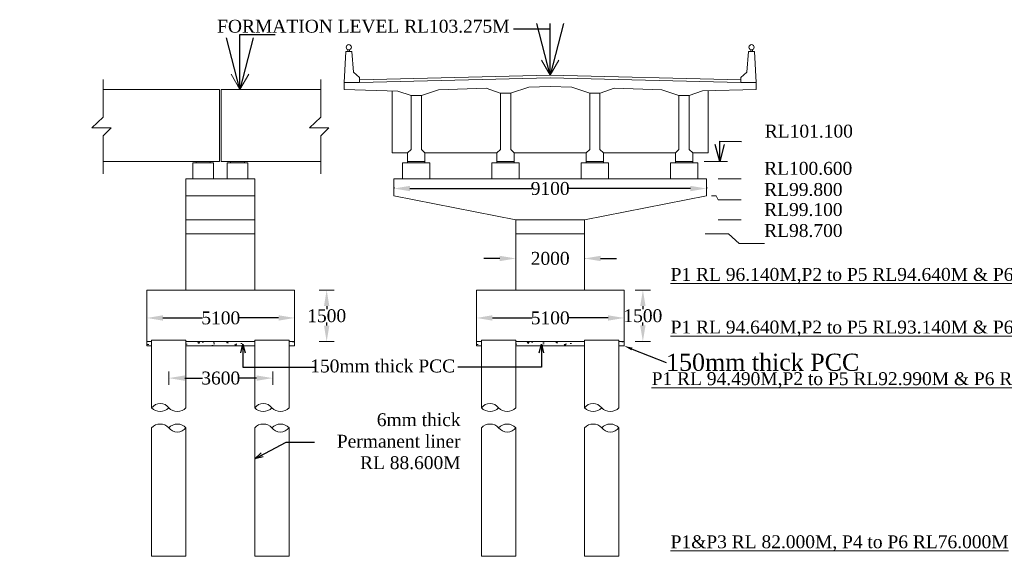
# Model space of a CAD drawing. Header units: millimetres. Extents: x -20950785 to 389010297, y -11535949 to 14056629.
# Tile 155 of 256: x 12201460 to 12258769, y -1570208 to -1538982. Entities that reach past the tile are written whole.
import ezdxf
from ezdxf import colors
from ezdxf.entities.mleader import LeaderData, LeaderLine
from ezdxf.math import Vec2, Vec3

# ---------------------------------------------------------------- set-up
doc = ezdxf.new("R2010")
doc.units = ezdxf.units.MM
doc.header["$LTSCALE"] = 60
doc.header["$MEASUREMENT"] = 0
doc.styles.add('style1', font='txt.shx', dxfattribs={"height": 1})
doc.dimstyles.get("Standard").update_dxf_attribs({"dimtxt": 400, "dimasz": 215, "dimexe": 0.18, "dimexo": 0.0625, "dimgap": 0.09, "dimtad": 0, "dimtih": 1, "dimtoh": 1, "dimdec": 0, "dimzin": 4, "dimdsep": 46, "dimtxsty": 'Standard', "dimblk": 'OPEN90', "dimcen": 0, "dimadec": 0, "dimazin": 1, "dimtfac": 1, "dimtdec": 0, "dimtix": 1, "dimtofl": 0, "dimtmove": 0, "dimatfit": 3, "dimldrblk": 'OPEN30', "dimfxl": 1, "dimtolj": 1, "dimtzin": 0, "dimarcsym": 0})

# ---------------------------------------------------------------- blocks, each defined once
blk = doc.blocks.new('*D696')
at = {"color": 0, "linetype": 'Continuous', "lineweight": -2, "transparency": 16777216}
for p, q in [((12219328, -1554715), (12219328, -1554715)), ((12219328, -1555650), (12219328, -1555832)), ((12219328, -1556779), (12219328, -1556596)), ((12219328, -1557714), (12219328, -1557714))]:
    blk.add_line(p, q, dxfattribs=at)
at = {"color": 0, "linetype": 'Continuous', "lineweight": 9, "transparency": 16777216}
for points in [[(12219172, -1555650), (12219484, -1555650), (12219328, -1554715)], [(12219172, -1556779), (12219484, -1556779), (12219328, -1557714)]]:
    blk.add_solid(points, dxfattribs=at)
at = {"layer": 'Defpoints', "color": 0, "linetype": 'Continuous', "lineweight": 9, "transparency": 16777216}
for p in [(12219328, -1554715), (12219328, -1557714), (12219328, -1557714)]:
    blk.add_point(p, dxfattribs=at)
at = {"color": 0, "linetype": 'Continuous', "lineweight": 9, "transparency": 16777216, "insert": (12219328, -1556214), "char_height": 500, "attachment_point": 5}
blk.add_mtext('\\A1;{\\fTimes New Roman|b0|i0|c0|p18;\\H1.5x;1500}', dxfattribs=at)
blk = doc.blocks.new('*D697')
at = {"color": 0, "linetype": 'Continuous', "lineweight": -2, "transparency": 16777216}
for p, q in [((12228041, -1556339), (12228041, -1556339)), ((12228976, -1556339), (12231279, -1556339)), ((12235703, -1556339), (12233401, -1556339)), ((12236638, -1556339), (12236638, -1556339))]:
    blk.add_line(p, q, dxfattribs=at)
at = {"color": 0, "linetype": 'Continuous', "lineweight": 9, "transparency": 16777216}
for points in [[(12228976, -1556183), (12228976, -1556495), (12228041, -1556339)], [(12235703, -1556183), (12235703, -1556495), (12236638, -1556339)]]:
    blk.add_solid(points, dxfattribs=at)
at = {"layer": 'Defpoints', "color": 0, "linetype": 'Continuous', "lineweight": 9, "transparency": 16777216}
for p in [(12228041, -1556339), (12236638, -1556339), (12236638, -1556339)]:
    blk.add_point(p, dxfattribs=at)
at = {"color": 0, "linetype": 'Continuous', "lineweight": 9, "transparency": 16777216, "insert": (12232340, -1556339), "char_height": 500, "attachment_point": 5}
blk.add_mtext('\\A1;{\\fTimes New Roman|b0|i0|c0|p18;\\H1.5x;5100}', dxfattribs=at)
blk = doc.blocks.new('*D700')
at = {"color": 0, "linetype": 'Continuous', "lineweight": -2, "transparency": 16777216}
for p, q in [((12208865, -1556339), (12208865, -1556339)), ((12209800, -1556339), (12212103, -1556339)), ((12216528, -1556339), (12214225, -1556339)), ((12217463, -1556339), (12217463, -1556339))]:
    blk.add_line(p, q, dxfattribs=at)
at = {"color": 0, "linetype": 'Continuous', "lineweight": 9, "transparency": 16777216}
for points in [[(12209800, -1556183), (12209800, -1556495), (12208865, -1556339)], [(12216528, -1556183), (12216528, -1556495), (12217463, -1556339)]]:
    blk.add_solid(points, dxfattribs=at)
at = {"layer": 'Defpoints', "color": 0, "linetype": 'Continuous', "lineweight": 9, "transparency": 16777216}
for p in [(12208865, -1556339), (12217463, -1556339), (12217463, -1556339)]:
    blk.add_point(p, dxfattribs=at)
at = {"color": 0, "linetype": 'Continuous', "lineweight": 9, "transparency": 16777216, "insert": (12213164, -1556339), "char_height": 500, "attachment_point": 5}
blk.add_mtext('\\A1;{\\fTimes New Roman|b0|i0|c0|p18;\\H1.5x;5100}', dxfattribs=at)
blk = doc.blocks.new('*D677')
at = {"color": 0, "linetype": 'Continuous', "lineweight": -2, "transparency": 16777216}
for p, q in [((12237732, -1554713), (12237732, -1554713)), ((12237732, -1555648), (12237732, -1555831)), ((12237732, -1556777), (12237732, -1556594)), ((12237732, -1557712), (12237732, -1557712))]:
    blk.add_line(p, q, dxfattribs=at)
at = {"color": 0, "linetype": 'Continuous', "lineweight": 9, "transparency": 16777216}
for points in [[(12237576, -1555648), (12237888, -1555648), (12237732, -1554713)], [(12237576, -1556777), (12237888, -1556777), (12237732, -1557712)]]:
    blk.add_solid(points, dxfattribs=at)
at = {"layer": 'Defpoints', "color": 0, "linetype": 'Continuous', "lineweight": 9, "transparency": 16777216}
for p in [(12237732, -1554713), (12237732, -1557712), (12237732, -1557712)]:
    blk.add_point(p, dxfattribs=at)
at = {"color": 0, "linetype": 'Continuous', "lineweight": 9, "transparency": 16777216, "insert": (12237732, -1556213), "char_height": 500, "attachment_point": 5}
blk.add_mtext('\\A1;{\\fTimes New Roman|b0|i0|c0|p18;\\H1.5x;1500}', dxfattribs=at)
blk = doc.blocks.new('*D690')
at = {"color": 0, "linetype": 'Continuous', "lineweight": -2, "transparency": 16777216}
for p, q in [((12223239, -1548735), (12223239, -1548807)), ((12224174, -1548807), (12231271, -1548807)), ((12240499, -1548807), (12233403, -1548807)), ((12241434, -1548735), (12241434, -1548807))]:
    blk.add_line(p, q, dxfattribs=at)
at = {"color": 0, "linetype": 'Continuous', "lineweight": 9, "transparency": 16777216}
for points in [[(12224174, -1548651), (12224174, -1548963), (12223239, -1548807)], [(12240499, -1548651), (12240499, -1548963), (12241434, -1548807)]]:
    blk.add_solid(points, dxfattribs=at)
at = {"layer": 'Defpoints', "color": 0, "linetype": 'Continuous', "lineweight": 9, "transparency": 16777216}
for p in [(12223239, -1548735), (12241434, -1548735), (12241434, -1548807)]:
    blk.add_point(p, dxfattribs=at)
at = {"color": 0, "linetype": 'Continuous', "lineweight": 9, "transparency": 16777216, "insert": (12232337, -1548807), "char_height": 500, "attachment_point": 5}
blk.add_mtext('\\A1;{\\fTimes New Roman|b0|i0|c0|p18;\\H1.5x;9100}', dxfattribs=at)
blk = doc.blocks.new('*D691')
at = {"color": 0, "linetype": 'Continuous', "lineweight": -2, "transparency": 16777216}
for p, q in [((12229402, -1552876), (12228467, -1552876)), ((12230337, -1552876), (12230337, -1552876)), ((12234336, -1552861), (12234336, -1552876)), ((12235271, -1552876), (12236206, -1552876))]:
    blk.add_line(p, q, dxfattribs=at)
at = {"color": 0, "linetype": 'Continuous', "lineweight": 9, "transparency": 16777216}
for points in [[(12229402, -1552720), (12229402, -1553032), (12230337, -1552876)], [(12235271, -1552720), (12235271, -1553032), (12234336, -1552876)]]:
    blk.add_solid(points, dxfattribs=at)
at = {"layer": 'Defpoints', "color": 0, "linetype": 'Continuous', "lineweight": 9, "transparency": 16777216}
for p in [(12230337, -1552876), (12234336, -1552861), (12234336, -1552876)]:
    blk.add_point(p, dxfattribs=at)
at = {"color": 0, "linetype": 'Continuous', "lineweight": 9, "transparency": 16777216, "insert": (12232337, -1552876), "char_height": 500, "attachment_point": 5}
blk.add_mtext('\\A1;{\\fTimes New Roman|b0|i0|c0|p18;\\H1.5x;2000}', dxfattribs=at)
blk = doc.blocks.new('*D685')
at = {"color": 0, "linetype": 'Continuous', "lineweight": -2, "transparency": 16777216}
for p, q in [((12210139, -1559839), (12210139, -1559839)), ((12211074, -1559839), (12212097, -1559839)), ((12215250, -1559839), (12214227, -1559839)), ((12216185, -1559839), (12216185, -1559839))]:
    blk.add_line(p, q, dxfattribs=at)
at = {"color": 0, "linetype": 'Continuous', "lineweight": 9, "transparency": 16777216}
for points in [[(12211074, -1559683), (12211074, -1559995), (12210139, -1559839)], [(12215250, -1559683), (12215250, -1559995), (12216185, -1559839)]]:
    blk.add_solid(points, dxfattribs=at)
at = {"layer": 'Defpoints', "color": 0, "linetype": 'Continuous', "lineweight": 9, "transparency": 16777216}
for p in [(12210139, -1559839), (12216185, -1559839), (12216185, -1559839)]:
    blk.add_point(p, dxfattribs=at)
at = {"color": 0, "linetype": 'Continuous', "lineweight": 9, "transparency": 16777216, "insert": (12213162, -1559839), "char_height": 500, "attachment_point": 5}
blk.add_mtext('\\A1;{\\fTimes New Roman|b0|i0|c0|p18;\\H1.5x;3600}', dxfattribs=at)

msp = doc.modelspace()

# ---------------------------------------------------------------- hatches: boundary and pattern name
at = {"linetype": 'Continuous', "lineweight": 9}
h = msp.add_hatch(color=256, dxfattribs=at)
h.dxf.hatch_style = 1
h.paths.add_polyline_path([(12212538.62, -1547235.24), (12212538.62, -1547315.21), (12211738.86, -1547315.21), (12211738.86, -1547235.24)])
h = msp.add_hatch(color=256, dxfattribs=at)
h.dxf.hatch_style = 1
h.paths.add_polyline_path([(12214538.01, -1547235.24), (12214538.01, -1547315.21), (12213738.25, -1547315.21), (12213738.25, -1547235.24)])
h = msp.add_hatch(color=256, dxfattribs=at)
h.dxf.hatch_style = 1
h.paths.add_polyline_path([(12224539.09, -1547313.21), (12224539.09, -1547235.24), (12224039.24, -1547235.24), (12224039.24, -1547313.21)])
h.paths.add_polyline_path([(12224539.09, -1547313.21), (12225038.94, -1547313.21), (12225038.94, -1547235.24), (12224539.09, -1547235.24)])
h = msp.add_hatch(color=256, dxfattribs=at)
h.dxf.hatch_style = 1
h.paths.add_polyline_path([(12229737.51, -1547313.21), (12229737.51, -1547235.24), (12229237.67, -1547235.24), (12229237.67, -1547313.21)])
h.paths.add_polyline_path([(12229737.51, -1547313.21), (12230237.36, -1547313.21), (12230237.36, -1547235.24), (12229737.51, -1547235.24)])
h = msp.add_hatch(color=256, dxfattribs=at)
h.dxf.hatch_style = 1
h.paths.add_polyline_path([(12229737.51, -1547313.21), (12229737.51, -1547235.24), (12229237.67, -1547235.24), (12229237.67, -1547313.21)])
h.paths.add_polyline_path([(12229737.51, -1547313.21), (12230237.36, -1547313.21), (12230237.36, -1547235.24), (12229737.51, -1547235.24)])
h = msp.add_hatch(color=256, dxfattribs=at)
h.dxf.hatch_style = 1
h.paths.add_polyline_path([(12234935.94, -1547313.21), (12234935.94, -1547235.24), (12234436.09, -1547235.24), (12234436.09, -1547313.21)])
h.paths.add_polyline_path([(12234935.94, -1547313.21), (12235435.79, -1547313.21), (12235435.79, -1547235.24), (12234935.94, -1547235.24)])
h = msp.add_hatch(color=256, dxfattribs=at)
h.dxf.hatch_style = 1
h.paths.add_polyline_path([(12234935.94, -1547313.21), (12234935.94, -1547235.24), (12234436.09, -1547235.24), (12234436.09, -1547313.21)])
h.paths.add_polyline_path([(12234935.94, -1547313.21), (12235435.79, -1547313.21), (12235435.79, -1547235.24), (12234935.94, -1547235.24)])
h = msp.add_hatch(color=256, dxfattribs=at)
h.dxf.hatch_style = 1
h.paths.add_polyline_path([(12240134.37, -1547313.21), (12240134.37, -1547235.24), (12239634.52, -1547235.24), (12239634.52, -1547313.21)])
h.paths.add_polyline_path([(12240134.37, -1547313.21), (12240634.22, -1547313.21), (12240634.22, -1547235.24), (12240134.37, -1547235.24)])
h = msp.add_hatch(color=256, dxfattribs=at)
h.dxf.hatch_style = 1
h.paths.add_polyline_path([(12240134.37, -1547313.21), (12240134.37, -1547235.24), (12239634.52, -1547235.24), (12239634.52, -1547313.21)])
h.paths.add_polyline_path([(12240134.37, -1547313.21), (12240634.22, -1547313.21), (12240634.22, -1547235.24), (12240134.37, -1547235.24)])
at = {"linetype": 'Continuous', "lineweight": 9, "ltscale": 2}
h = msp.add_hatch(dxfattribs=at)
h.set_pattern_fill('AR-CONC', color=256, scale=150)
h.set_pattern_definition([(50, (4171931.6, -426283.4), (1075.89027, -94.1282), [112.5, -1237.5]), (355, (4171931.6, -426283.4), (-208.127, 1128.2882), [90, -990]), (100.451444, (4172021.2, -426291.2), (867.76327, 1034.15999), [95.61029, -1051.71317]), (46.1842, (4171931.6, -425983.4), (1600.862, -248.27892), [168.75, -1856.25]), (96.635635, (4172065, -426004), (1401.99292, 1461.1779), [143.4155, -1577.57064]), (351.184164, (4171931.6, -425983.4), (1401.99292, 1461.1779), [135, -1485]), (21, (4172081.6, -426058.4), (895.36058, -603.92834), [112.5, -1237.5]), (326, (4172081.6, -426058.4), (364.973, 1087.72507), [90, -990]), (71.451445, (4172156.2, -426108.7), (1260.33357, 483.79673), [95.61029, -1051.71317]), (37.5, (4171931.6, -426283.36), (18.239783, 499.34078), [0, -978, 0, -1005, 0, -993.75]), (7.5, (4171931.6, -426283.36), (394.604306, 591.617568), [0, -573, 0, -955.5, 0, -378.75]), (327.5, (4171597.1, -426283.36), (800.733654, -33.832308), [0, -375, 0, -1170, 0, -1552.5]), (317.5, (4171447.1, -426283.36), (874.779254, 150.157473), [0, -487.5, 0, -777, 0, -1102.5])])
h.paths.add_polyline_path([(12209139.64, -1557713.61), (12208865.23, -1557713.61), (12208865.23, -1557963.61), (12209139.64, -1557963.61)])
h.paths.add_polyline_path([(12215137.83, -1557713.61), (12211139.04, -1557713.61), (12211139.04, -1557963.61), (12215137.83, -1557963.61)])
h.paths.add_polyline_path([(12217462.63, -1557713.61), (12217137.23, -1557713.61), (12217137.23, -1557963.61), (12217462.63, -1557963.61)])
h = msp.add_hatch(dxfattribs=at)
h.set_pattern_fill('AR-CONC', color=256, scale=150)
h.set_pattern_definition([(50, (4191107.5, -426283.4), (1075.89027, -94.1282), [112.5, -1237.5]), (355, (4191107.5, -426283.4), (-208.127, 1128.2882), [90, -990]), (100.451444, (4191197.1, -426291.2), (867.76327, 1034.15999), [95.61029, -1051.71317]), (46.1842, (4191107.5, -425983.4), (1600.862, -248.27892), [168.75, -1856.25]), (96.635635, (4191240.9, -426004), (1401.99292, 1461.1779), [143.4155, -1577.57064]), (351.184164, (4191107.5, -425983.4), (1401.99292, 1461.1779), [135, -1485]), (21, (4191257.5, -426058.4), (895.36058, -603.92834), [112.5, -1237.5]), (326, (4191257.5, -426058.4), (364.973, 1087.72507), [90, -990]), (71.451445, (4191332.1, -426108.7), (1260.33357, 483.79673), [95.61029, -1051.71317]), (37.5, (4191107.46, -426283.36), (18.239783, 499.34078), [0, -978, 0, -1005, 0, -993.75]), (7.5, (4191107.46, -426283.36), (394.604306, 591.617568), [0, -573, 0, -955.5, 0, -378.75]), (327.5, (4190772.96, -426283.36), (800.733654, -33.832308), [0, -375, 0, -1170, 0, -1552.5]), (317.5, (4190622.96, -426283.36), (874.779254, 150.157473), [0, -487.5, 0, -777, 0, -1102.5])])
h.paths.add_polyline_path([(12228315.51, -1557713.61), (12228041.1, -1557713.61), (12228041.1, -1557963.61), (12228315.51, -1557963.61)])
h.paths.add_polyline_path([(12234313.7, -1557713.61), (12230314.91, -1557713.61), (12230314.91, -1557963.61), (12234313.7, -1557963.61)])
h.paths.add_polyline_path([(12236638.5, -1557713.61), (12236313.09, -1557713.61), (12236313.09, -1557963.61), (12236638.5, -1557963.61)])

# ---------------------------------------------------------------- linework, layer by layer
at = {"linetype": 'Continuous', "lineweight": 9}
for p, q in [((12220340.36, -1542636.63), (12220440.33, -1540837.17)), ((12220790.22, -1540837.17), (12220440.33, -1540837.17)), ((12220565.29, -1540837.17), (12220565.29, -1540728.74)), ((12220665.26, -1540837.17), (12220665.26, -1540728.74)), ((12220890.19, -1542036.81), (12220790.22, -1540837.17)), ((12243783.27, -1542036.81), (12243883.24, -1540837.17)), ((12243883.24, -1540837.17), (12244233.13, -1540837.17)), ((12244008.2, -1540837.17), (12244008.2, -1540728.74)), ((12244108.17, -1540837.17), (12244108.17, -1540728.74)), ((12244333.1, -1542636.63), (12244233.13, -1540837.17)), ((12232336.73, -1542210.71), (12231827.44, -1541332.14)), ((12232336.73, -1542210.71), (12232846.02, -1541332.14)), ((12214279.64, -1543036.51), (12213770.35, -1542157.94)), ((12214279.64, -1543036.51), (12214788.93, -1542157.94)), ((12221240.08, -1542336.72), (12220890.19, -1542036.81)), ((12243433.37, -1542336.72), (12243783.27, -1542036.81)), ((12206311.5, -1542460.4), (12206311.5, -1544645.74)), ((12218990.86, -1542460.4), (12218990.86, -1544645.74)), ((12221240.08, -1542636.63), (12220340.36, -1542636.63)), ((12221240.08, -1542636.63), (12221240.08, -1542336.72)), ((12243433.37, -1542636.63), (12243433.37, -1542336.72)), ((12243433.37, -1542636.63), (12244333.1, -1542636.63)), ((12213098.45, -1543036.51), (12206311.5, -1543036.51)), ((12213098.45, -1547235.24), (12213098.45, -1543036.51)), ((12213178.42, -1547235.24), (12213178.42, -1543036.51)), ((12213178.42, -1543036.51), (12218990.86, -1543036.51)), ((12220340.36, -1543036.51), (12223467.06, -1543132.56)), ((12223139.51, -1546735.39), (12223139.51, -1543122.5)), ((12229434.94, -1543249.6), (12230034.76, -1543249.6)), ((12229437.6, -1546535.45), (12229437.6, -1543249.6)), ((12230037.42, -1546535.45), (12230037.42, -1543248.71)), ((12234636.03, -1546535.45), (12234636.03, -1543248.05)), ((12234638.7, -1543248.93), (12235238.51, -1543248.93)), ((12235235.85, -1546535.45), (12235235.85, -1543248.93)), ((12241208.92, -1543130.61), (12244333.1, -1543036.51)), ((12241533.95, -1546735.39), (12241533.95, -1543120.82)), ((12224239.18, -1546535.45), (12224239.18, -1543389.94)), ((12224240.84, -1543390.49), (12224840.65, -1543390.49)), ((12224839, -1546535.45), (12224839, -1543390.49)), ((12239834.46, -1546535.45), (12239834.46, -1543388.82)), ((12239834.46, -1543388.82), (12240434.28, -1543388.82)), ((12240434.28, -1546535.45), (12240434.28, -1543388.82)), ((12206311.5, -1544645.74), (12205657.7, -1545270.3)), ((12218990.86, -1544645.74), (12218337.06, -1545270.3)), ((12205657.7, -1545270.3), (12206782.36, -1545270.3)), ((12206782.36, -1545270.3), (12206311.5, -1545744.16)), ((12218337.06, -1545270.3), (12219461.72, -1545270.3)), ((12219461.72, -1545270.3), (12218990.86, -1545744.16)), ((12206311.5, -1545744.16), (12206311.5, -1547951.74)), ((12218990.86, -1545744.16), (12218990.86, -1547951.74)), ((12224039.24, -1546735.39), (12223139.51, -1546735.39)), ((12224039.24, -1546735.39), (12224239.18, -1546535.45)), ((12224039.24, -1547235.24), (12224039.24, -1546735.39)), ((12224839, -1546535.45), (12225038.94, -1546735.39)), ((12225038.94, -1547235.24), (12225038.94, -1546735.39)), ((12229237.67, -1546735.39), (12225038.94, -1546735.39)), ((12229237.67, -1546735.39), (12229437.6, -1546535.45)), ((12229237.67, -1547235.24), (12229237.67, -1546735.39)), ((12230037.42, -1546535.45), (12230237.36, -1546735.39)), ((12230237.36, -1547235.24), (12230237.36, -1546735.39)), ((12234436.09, -1546735.39), (12230237.36, -1546735.39)), ((12234436.09, -1546735.39), (12234636.03, -1546535.45)), ((12234436.09, -1547235.24), (12234436.09, -1546735.39)), ((12235235.85, -1546535.45), (12235435.79, -1546735.39)), ((12235435.79, -1547235.24), (12235435.79, -1546735.39)), ((12239634.52, -1546735.39), (12235435.79, -1546735.39)), ((12239634.52, -1546735.39), (12239834.46, -1546535.45)), ((12239634.52, -1547235.24), (12239634.52, -1546735.39)), ((12240434.28, -1546535.45), (12240634.22, -1546735.39)), ((12240634.22, -1547235.24), (12240634.22, -1546735.39)), ((12241533.95, -1546735.39), (12240634.22, -1546735.39)), ((12213098.45, -1547235.24), (12206311.5, -1547235.24)), ((12211538.92, -1548234.94), (12211538.92, -1547315.21)), ((12212738.56, -1548234.94), (12212738.56, -1547315.21)), ((12213178.42, -1547235.24), (12218990.86, -1547235.24)), ((12213538.31, -1548234.94), (12213538.31, -1547315.21)), ((12214737.95, -1548234.94), (12214737.95, -1547315.21)), ((12224039.24, -1547313.21), (12224039.24, -1547235.24)), ((12224539.09, -1547235.24), (12224039.24, -1547235.24)), ((12224039.24, -1547235.24), (12225038.94, -1547235.24)), ((12225038.94, -1547313.21), (12225038.94, -1547235.24)), ((12229237.67, -1547313.21), (12229237.67, -1547235.24)), ((12229237.67, -1547313.21), (12229237.67, -1547235.24)), ((12229737.51, -1547235.24), (12229237.67, -1547235.24)), ((12229237.67, -1547235.24), (12230237.36, -1547235.24)), ((12230237.36, -1547313.21), (12230237.36, -1547235.24)), ((12230237.36, -1547313.21), (12230237.36, -1547235.24)), ((12234436.09, -1547313.21), (12234436.09, -1547235.24)), ((12234436.09, -1547313.21), (12234436.09, -1547235.24)), ((12234935.94, -1547235.24), (12234436.09, -1547235.24)), ((12234436.09, -1547235.24), (12235435.79, -1547235.24)), ((12235435.79, -1547313.21), (12235435.79, -1547235.24)), ((12235435.79, -1547313.21), (12235435.79, -1547235.24)), ((12239634.52, -1547313.21), (12239634.52, -1547235.24)), ((12239634.52, -1547313.21), (12239634.52, -1547235.24)), ((12240134.37, -1547235.24), (12239634.52, -1547235.24)), ((12239634.52, -1547235.24), (12240634.22, -1547235.24)), ((12240634.22, -1547313.21), (12240634.22, -1547235.24)), ((12240634.22, -1547313.21), (12240634.22, -1547235.24)), ((12241308.61, -1547235.24), (12242654.98, -1547235.24)), ((12211139.04, -1554714.51), (12211139.04, -1548234.94)), ((12215137.83, -1554714.51), (12215137.83, -1548234.94)), ((12242108.37, -1548234.94), (12243454.74, -1548234.94)), ((12230337.33, -1550634.21), (12223239.48, -1549234.63)), ((12234336.12, -1550634.21), (12241433.98, -1549234.63)), ((12241717.77, -1549234.63), (12242001.55, -1549234.63)), ((12242001.55, -1549234.63), (12242108.37, -1549464.53)), ((12242108.37, -1549464.53), (12243454.74, -1549464.53)), ((12230337.33, -1554714.51), (12230337.33, -1550634.21)), ((12234336.12, -1554714.51), (12234336.12, -1550634.21)), ((12242108.37, -1550634.21), (12243454.74, -1550634.21)), ((12241366.85, -1551433.97), (12242713.21, -1551433.97)), ((12242713.21, -1551433.97), (12243327.53, -1552007.47)), ((12243327.53, -1552007.47), (12244819.21, -1552007.47)), ((12217462.63, -1554714.51), (12208865.23, -1554714.51)), ((12208865.23, -1557963.61), (12208865.23, -1554714.51)), ((12217462.63, -1557963.61), (12217462.63, -1554714.51)), ((12218885.79, -1554714.51), (12219770.02, -1554714.51)), ((12236638.5, -1554714.51), (12228041.1, -1554714.51)), ((12228041.1, -1557963.61), (12228041.1, -1554714.51)), ((12236638.5, -1557963.61), (12236638.5, -1554714.51)), ((12237289.55, -1554712.99), (12238173.78, -1554712.99)), ((12211139.04, -1557638.61), (12209139.64, -1557638.61)), ((12209139.64, -1561568.02), (12209139.64, -1557638.61)), ((12211139.04, -1561568.02), (12211139.04, -1557638.61)), ((12217137.23, -1557638.61), (12215137.83, -1557638.61)), ((12215137.83, -1561568.02), (12215137.83, -1557638.61)), ((12217137.23, -1561568.02), (12217137.23, -1557638.61)), ((12228337.94, -1561568.02), (12228337.94, -1557638.61)), ((12230337.33, -1557638.61), (12228337.94, -1557638.61)), ((12230337.33, -1561568.02), (12230337.33, -1557638.61)), ((12234336.12, -1561568.02), (12234336.12, -1557638.61)), ((12236335.52, -1557638.61), (12234336.12, -1557638.61)), ((12236335.52, -1561568.02), (12236335.52, -1557638.61)), ((12209139.64, -1557713.61), (12208865.23, -1557713.61)), ((12209139.64, -1557963.61), (12208865.23, -1557963.61)), ((12215137.83, -1557713.61), (12211139.04, -1557713.61)), ((12215137.83, -1557963.61), (12211139.04, -1557963.61)), ((12217462.63, -1557713.61), (12217137.23, -1557713.61)), ((12217462.63, -1557963.61), (12217137.23, -1557963.61)), ((12218885.79, -1557713.61), (12219770.02, -1557713.61)), ((12228337.94, -1557713.61), (12228041.1, -1557713.61)), ((12228315.51, -1557713.61), (12228041.1, -1557713.61)), ((12228315.51, -1557963.61), (12228041.1, -1557963.61)), ((12234313.7, -1557713.61), (12230314.91, -1557713.61)), ((12234336.12, -1557713.61), (12230337.33, -1557713.61)), ((12234336.12, -1557963.61), (12230337.33, -1557963.61)), ((12236638.5, -1557713.61), (12236313.09, -1557713.61)), ((12236638.5, -1557713.61), (12236335.52, -1557713.61)), ((12236638.5, -1557963.61), (12236335.52, -1557963.61)), ((12237289.55, -1557712.08), (12238173.78, -1557712.08)), ((12209139.64, -1570208.43), (12209139.64, -1562724.33)), ((12211139.04, -1570208.43), (12211139.04, -1562724.33)), ((12215137.83, -1570208.43), (12215137.83, -1562724.33)), ((12217137.23, -1570208.43), (12217137.23, -1562724.33)), ((12228337.94, -1570208.43), (12228337.94, -1562724.33)), ((12230337.33, -1570208.43), (12230337.33, -1562724.33)), ((12234336.12, -1570208.43), (12234336.12, -1562724.33)), ((12236335.52, -1570208.43), (12236335.52, -1562724.33)), ((12211139.04, -1570208.43), (12209139.64, -1570208.43)), ((12211139.04, -1570208.43), (12209139.64, -1570208.43)), ((12217137.23, -1570208.43), (12215137.83, -1570208.43)), ((12217137.23, -1570208.43), (12215137.83, -1570208.43)), ((12230337.33, -1570208.43), (12228337.94, -1570208.43)), ((12230337.33, -1570208.43), (12228337.94, -1570208.43)), ((12236335.52, -1570208.43), (12234336.12, -1570208.43)), ((12236335.52, -1570208.43), (12234336.12, -1570208.43))]:
    msp.add_line(p, q, dxfattribs=at)
at = {"linetype": 'Continuous', "lineweight": 9, "ltscale": 1000}
for p, q in [((12220340.36, -1542636.63), (12220340.36, -1543036.51)), ((12244333.1, -1542636.63), (12244333.1, -1543036.51)), ((12223739.33, -1547313.21), (12223739.33, -1548234.94)), ((12223739.33, -1547313.21), (12223739.33, -1548234.94)), ((12225338.84, -1547313.21), (12225338.84, -1548234.94)), ((12225338.84, -1547313.21), (12225338.84, -1548234.94)), ((12228937.76, -1547313.21), (12228937.76, -1548234.94)), ((12228937.76, -1547313.21), (12228937.76, -1548234.94)), ((12230537.27, -1547313.21), (12230537.27, -1548234.94)), ((12230537.27, -1547313.21), (12230537.27, -1548234.94)), ((12234136.18, -1547313.21), (12234136.18, -1548234.94)), ((12234136.18, -1547313.21), (12234136.18, -1548234.94)), ((12235735.7, -1547313.21), (12235735.7, -1548234.94)), ((12235735.7, -1547313.21), (12235735.7, -1548234.94)), ((12239334.61, -1547313.21), (12239334.61, -1548234.94)), ((12239334.61, -1547313.21), (12239334.61, -1548234.94)), ((12240934.13, -1547313.21), (12240934.13, -1548234.94)), ((12240934.13, -1547313.21), (12240934.13, -1548234.94)), ((12223239.48, -1548234.94), (12223239.48, -1549234.63)), ((12241433.98, -1548234.94), (12241433.98, -1549234.63))]:
    msp.add_line(p, q, dxfattribs=at)
at = {"linetype": 'Continuous', "lineweight": 9, "ltscale": 100}
for p, q in [((12212738.56, -1547315.21), (12211538.92, -1547315.21)), ((12214737.95, -1547315.21), (12213538.31, -1547315.21)), ((12215137.83, -1548234.94), (12211139.04, -1548234.94)), ((12215137.83, -1549234.63), (12211139.04, -1549234.63)), ((12215137.83, -1550634.21), (12211139.04, -1550634.21)), ((12234336.12, -1550634.21), (12230337.33, -1550634.21)), ((12215137.83, -1551433.97), (12211139.04, -1551433.97)), ((12234336.12, -1551433.97), (12230337.33, -1551433.97)), ((12215163.33, -1554714.51), (12211164.53, -1554714.51)), ((12234339.19, -1554714.51), (12230340.4, -1554714.51))]:
    msp.add_line(p, q, dxfattribs=at)
at = {"linetype": 'Continuous', "lineweight": 9, "ltscale": 5000}
for p, q in [((12223739.33, -1547313.21), (12225338.84, -1547313.21)), ((12224039.24, -1547235.24), (12225038.94, -1547235.24)), ((12228937.76, -1547313.21), (12230537.27, -1547313.21)), ((12229237.67, -1547235.24), (12230237.36, -1547235.24)), ((12229237.67, -1547235.24), (12230237.36, -1547235.24)), ((12234136.18, -1547313.21), (12235735.7, -1547313.21)), ((12234436.09, -1547235.24), (12235435.79, -1547235.24)), ((12234436.09, -1547235.24), (12235435.79, -1547235.24)), ((12239334.61, -1547313.21), (12240934.13, -1547313.21)), ((12239634.52, -1547235.24), (12240634.22, -1547235.24)), ((12239634.52, -1547235.24), (12240634.22, -1547235.24)), ((12223239.48, -1548234.94), (12241433.98, -1548234.94)), ((12230337.33, -1550634.21), (12234336.12, -1550634.21)), ((12230337.33, -1551433.97), (12234336.12, -1551433.97))]:
    msp.add_line(p, q, dxfattribs=at)
at = {"linetype": 'Continuous', "lineweight": 9, "ltscale": 2}
for p, q in [((12210139.34, -1559448.31), (12210139.34, -1560230.08)), ((12216184.65, -1559448.31), (12216184.65, -1560230.08))]:
    msp.add_line(p, q, dxfattribs=at)
at = {"linetype": 'Continuous', "lineweight": 9}
for points in [[(12221240.08, -1542486.63), (12232336.73, -1542210.71), (12243458.27, -1542487.25)], [(12221240.08, -1542636.63), (12232336.73, -1542360.71), (12243433.37, -1542636.63)], [(12223467.06, -1543132.56), (12224240.84, -1543390.49), (12224840.65, -1543390.49), (12225832.01, -1543060.04)], [(12225832.01, -1543060.04), (12228610.63, -1542974.83)], [(12228610.63, -1542974.83), (12229434.94, -1543249.6), (12230034.76, -1543249.6), (12231086.89, -1542898.89)], [(12231086.89, -1542898.89), (12232336.73, -1542860.56), (12233587.82, -1542898.64)], [(12233587.82, -1542898.64), (12234638.7, -1543248.93), (12235238.51, -1543248.93), (12236063.34, -1542973.99)], [(12236063.34, -1542973.99), (12238843.86, -1543058.62)], [(12238843.86, -1543058.62), (12239834.46, -1543388.82), (12240434.28, -1543388.82), (12241208.92, -1543130.61)]]:
    msp.add_lwpolyline(points, dxfattribs=at)
for points in [[(12212538.62, -1547235.24), (12211738.86, -1547235.24), (12211738.86, -1547315.21), (12212538.62, -1547315.21)], [(12214538.01, -1547235.24), (12213738.25, -1547235.24), (12213738.25, -1547315.21), (12214538.01, -1547315.21)]]:
    msp.add_lwpolyline(points, close=True, dxfattribs=at)
for centre in [(12220615.27, -1540585.44), (12244058.18, -1540585.44)]:
    msp.add_circle(centre, 151.76, dxfattribs=at)
for centre, radius, start, end in [((12209639.49, -1561939.17), 622.58, 36.5948428, 143.4051572), ((12209639.49, -1561077.67), 700.21, 224.4507698, 315.5492302), ((12210639.19, -1561092.56), 689.86, 223.5673734, 316.4326266), ((12215637.68, -1561939.17), 622.58, 36.5948428, 143.4051572), ((12215637.68, -1561077.67), 700.21, 224.4507698, 315.5492302), ((12216637.38, -1561092.56), 689.86, 223.5673734, 316.4326266), ((12228837.79, -1561939.17), 622.58, 36.5948428, 143.4051572), ((12228837.79, -1561077.67), 700.21, 224.4507698, 315.5492302), ((12229837.48, -1561092.56), 689.86, 223.5673734, 316.4326266), ((12234835.97, -1561939.17), 622.58, 36.5948428, 143.4051572), ((12234835.97, -1561077.67), 700.21, 224.4507698, 315.5492302), ((12235835.67, -1561092.56), 689.86, 223.5673734, 316.4326266), ((12209639.49, -1563199.79), 689.86, 43.5673735, 136.4326264), ((12210639.19, -1563214.69), 700.21, 44.4507698, 135.5492302), ((12210639.19, -1562353.18), 622.58, 216.5948428, 323.4051572), ((12215637.68, -1563199.79), 689.86, 43.5673735, 136.4326264), ((12216637.38, -1563214.69), 700.21, 44.4507698, 135.5492302), ((12216637.38, -1562353.18), 622.58, 216.5948428, 323.4051572), ((12228837.79, -1563199.79), 689.86, 43.5673735, 136.4326264), ((12229837.48, -1563214.69), 700.21, 44.4507698, 135.5492302), ((12229837.48, -1562353.18), 622.58, 216.5948428, 323.4051572), ((12234835.97, -1563199.79), 689.86, 43.5673735, 136.4326265), ((12235835.67, -1563214.69), 700.21, 44.4507698, 135.5492302), ((12235835.67, -1562353.18), 622.58, 216.5948428, 323.4051572)]:
    msp.add_arc(centre, radius, start, end, dxfattribs=at)

# ---------------------------------------------------------------- texts
at = {"linetype": 'Continuous', "lineweight": 9, "insert": (12229974.41, -1539370.2), "char_height": 750, "attachment_point": 6}
msp.add_mtext('{\\fTimes New Roman|b0|i0|c0|p18;FORMATION LEVEL RL103.275M }', dxfattribs=at)
at = {"linetype": 'Continuous', "lineweight": 9, "char_height": 750}
for s, insert, width, attachment_point in [('\\pi2917.05681;{\\fTimes New Roman|b0|i0|c0|p18;\\LCertified that the boring details  shown are correct.}', (10475118.14, -1543620.32, -17483.87), 28256.2477, 1), ('\\pi2917.05681;{\\fTimes New Roman|b0|i0|c0|p18;\\LCertified that the boring details  shown are correct.}', (11725062.51, -1543620.32, -17483.87), 28256.2477, 1), ('{\\fTimes New Roman|b0|i0|c0|p18;150mm thick PCC}', (12226805.27, -1559137.32), 8975.6824, 6), ('{\\fTimes New Roman|b0|i0|c0|p18;6mm thick Permanent liner \\PRL 88.600M}', (12227122.84, -1563517.75), 8975.6824, 6)]:
    msp.add_mtext(s, dxfattribs=dict(at, insert=insert, width=width, attachment_point=attachment_point))
at = {"linetype": 'Continuous', "lineweight": 9, "attachment_point": 1, "style": 'style1'}
for s, insert, char_height, width in [('{\\fTimes New Roman|b0|i0|c0|p18;\\H0.7236x;RL101.100  \\H1.38197x;                 }', (12244828.23, -1545091.74), 1036.4865, 1111.7691), ('{\\fTimes New Roman|b0|i0|c0|p18;\\H0.7236x;RL100.600\\H1.38197x;                 }', (12244791.84, -1547256.31), 1036.4865, 1111.7691), ('{\\fTimes New Roman|b0|i0|c0|p18;\\H0.7236x;RL99.800  \\H1.38199x;                    }', (12244791.84, -1548485.91), 1036.4865, 4922.325), ('{\\fTimes New Roman|b0|i0|c0|p18;\\H0.7236x;\\LP1 RL 96.140M,P2 to P5 RL94.640M\\H1x; & P6 RL 95.640M    \\H1.38197x;            }', (12239348.03, -1553429.2), 1036.48649, 26022.657), ('{\\fTimes New Roman|b0|i0|c0|p18;\\H0.7236x;\\LP1 RL 94.640M,P2 to P5 RL93.140M & P6 RL 94.140M    \\H1.38197x;            }', (12239348.03, -1556492.74), 1036.48649, 26022.657), ('{\\fTimes New Roman|b0|i0|c0|p18;\\H0.7236x;\\LP1 RL 94.490M,P2 to P5 RL92.990M & P6 RL 93.990M    \\H1.38197x;            }', (12238243.55, -1559495.14), 1036.48649, 26022.657), ('{\\fTimes New Roman|b0|i0|c0|p18;\\H0.7236x;\\LP1&P3 RL 82.000M, P4 to P6 RL76.000M  \\H1.38197x;            }', (12239348.03, -1568987.56), 1036.48649, 19532.3393)]:
    msp.add_mtext(s, dxfattribs=dict(at, insert=insert, char_height=char_height, width=width))
at = {"linetype": 'Continuous', "lineweight": 9, "char_height": 1036.4865, "attachment_point": 1, "style": 'style1'}
for s, insert in [('{\\fTimes New Roman|b0|i0|c0|p18;\\H0.7236x;RL99.100\\H1.38199x;                 }', (12244791.84, -1549655.59)), ('{\\fTimes New Roman|b0|i0|c0|p18;\\H0.7236x;RL98.700  \\H1.38197x;                     }', (12244791.84, -1550876.72))]:
    msp.add_mtext(s, dxfattribs=dict(at, insert=insert))

# ---------------------------------------------------------------- dimensions: what is measured, and where the dimension line sits
at = {"linetype": 'Continuous', "lineweight": 9}
for base, p1, p2, text, picture, middle in [((12241433.98, -1548807.32), (12223239.48, -1548734.78), (12241433.98, -1548734.78), '{\\fTimes New Roman|b0|i0|c0|p18;\\H1.5x;9100}', '*D690', (12232336.73, -1548807.32)), ((12234336.12, -1552876.21), (12230337.33, -1552876.21), (12234336.12, -1552860.79), '{\\fTimes New Roman|b0|i0|c0|p18;\\H1.5x;2000}', '*D691', (12232336.73, -1552876.21)), ((12217462.63, -1556339.06), (12208865.23, -1556339.06), (12217462.63, -1556339.06), '{\\fTimes New Roman|b0|i0|c0|p18;\\H1.5x;5100}', '*D700', (12213163.93, -1556339.06)), ((12236638.5, -1556339.06), (12228041.1, -1556339.06), (12236638.5, -1556339.06), '{\\fTimes New Roman|b0|i0|c0|p18;\\H1.5x;5100}', '*D697', (12232339.8, -1556339.06)), ((12216184.65, -1559839.02), (12210139.34, -1559838.84), (12216184.65, -1559839.02), '{\\fTimes New Roman|b0|i0|c0|p18;\\H1.5x;3600}', '*D685', (12213162, -1559839.02))]:
    dim = msp.add_linear_dim(base=base, p1=p1, p2=p2, text=text, dimstyle='Standard', override={"dimtxt": 500, "dimasz": 935, "dimfxl": 300}, dxfattribs=at)
    dim.commit()
    dim.dimension.update_dxf_attribs({"geometry": picture, "text_midpoint": middle})
for base, p1, p2, picture, middle in [((12219327.91, -1557713.61), (12219327.91, -1554714.51), (12219327.91, -1557713.61), '*D696', (12219327.91, -1556214.06)), ((12237731.67, -1557712.08), (12237731.67, -1554712.99), (12237731.67, -1557712.08), '*D677', (12237731.67, -1556212.54))]:
    dim = msp.add_linear_dim(base=base, p1=p1, p2=p2, angle=90, text='{\\fTimes New Roman|b0|i0|c0|p18;\\H1.5x;1500}', dimstyle='Standard', override={"dimtxt": 500, "dimasz": 935, "dimfxl": 300}, dxfattribs=at)
    dim.commit()
    dim.dimension.update_dxf_attribs({"geometry": picture, "text_midpoint": middle})

# ---------------------------------------------------------------- leaders
for points, override in [([(12232336.73, -1542210.71), (12232336.73, -1539527.94), (12230199.62, -1539527.94)], {"dimtxt": 500, "dimasz": 3000, "dimfxl": 300}), ([(12214279.64, -1543036.51), (12214279.64, -1539838.58), (12216320.78, -1539838.58)], {"dimtxt": 500, "dimasz": 3000, "dimfxl": 300}), ([(12242203.5, -1547235.24), (12242203.5, -1546048.72), (12243464.53, -1546069.92)], {"dimtxt": 1000, "dimasz": 1000, "dimfxl": 300})]:
    msp.add_leader(points, dimstyle='Standard', override=override, dxfattribs=at)
at = {"linetype": 'Continuous', "lineweight": 9, "ltscale": 2}
for points in [[(12214452.66, -1557873.13), (12214452.66, -1559194.79), (12218633.93, -1559194.79)], [(12231822.79, -1557873.13), (12231822.79, -1559194.79), (12226970.84, -1559194.79)], [(12215137.06, -1564532.1), (12216965.4, -1563575.22), (12218611.55, -1563575.22)]]:
    msp.add_leader(points, dimstyle='Standard', override={"dimtxt": 500, "dimasz": 500, "dimfxl": 300}, dxfattribs=at)
at = {"color": 7, "linetype": 'Continuous', "lineweight": 9, "ltscale": 2}
ml = msp.add_multileader_mtext('Standard', dxfattribs=at)
ml.set_content('{\\fTimes New Roman|b0|i0|c0|p18;\\C256;150mm thick PCC}', color=7)
ml.set_leader_properties()
ml.build(insert=Vec2(0, 0))
ml.multileader.update_dxf_attribs({"text_right_attachment_type": 6, "dogleg_length": 0.36, "arrow_head_size": 500})
ctx = ml.context
ctx.base_point, ctx.char_height, ctx.arrow_head_size, ctx.landing_gap_size, ctx.plane_origin = Vec3(12239083.86, -1558927.5), 1000, 500, 0.09, Vec3(12236638.5, -1557963.61)
ctx.right_attachment = 6
notes = []
notes.append((ctx, [(0, (1, 1, 0), (12239083.5, -1558927.5), (1, 0), 0.36, [(0, [(12236638.5, -1557963.61)], 0, [])])]))
ctx.mtext.insert, ctx.mtext.flow_direction = Vec3(12239083.95, -1558416.32), 5
for ctx, leaders in notes:
    for number, flags, end, landing, length, lines in leaders:
        leader = LeaderData()
        leader.index, (leader.has_last_leader_line, leader.has_dogleg_vector, leader.attachment_direction) = number, flags
        leader.last_leader_point, leader.dogleg_vector, leader.dogleg_length = Vec3(end), Vec3(landing), length
        for number, points, colour, breaks in lines:
            line = LeaderLine()
            line.index, line.vertices, line.color, line.breaks = number, Vec3.list(points), colors.encode_raw_color(colour), breaks
            leader.lines.append(line)
        ctx.leaders.append(leader)

doc.saveas('drawing.dxf')
